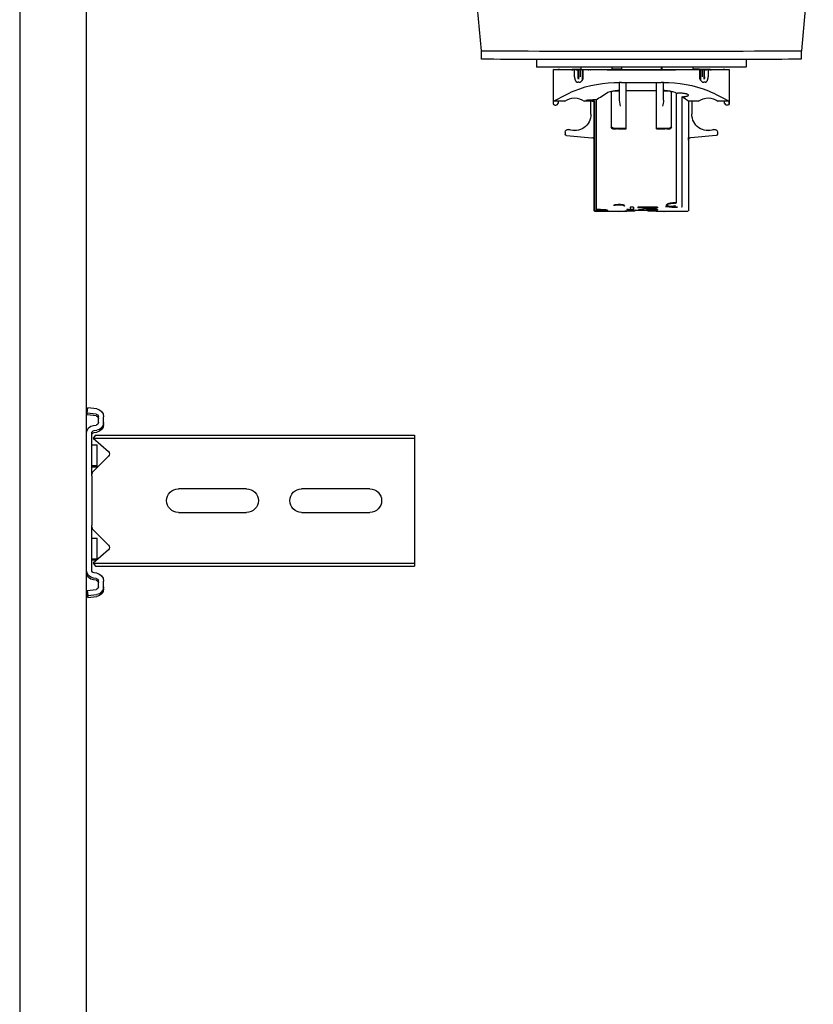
# Model space of a CAD drawing. Header units: centimetres. Extents: x 0 to 55409, y -2708 to 14680.
# Tile 189 of 215: x 52028 to 52058, y 5681 to 5719. Entities that reach past the tile are written whole.
import ezdxf

# ---------------------------------------------------------------- set-up
doc = ezdxf.new("R2010")
doc.units = ezdxf.units.CM
doc.header["$LTSCALE"] = 0.01
doc.layers.add('A-konstrukcja', color=7, linetype='Continuous')

# ---------------------------------------------------------------- blocks, each defined once
blk = doc.blocks.new('A$7E8814B27261F1')
at = {"color": 7, "linetype": 'Continuous'}
for p, q in [((366.58, 325.5), (636.73, 325.5)), ((636.73, 325.5), (711.34, 325.5)), ((711.34, 325.5), (4186.6, 325.5)), ((636.73, 300), (367, 300)), ((711.34, 300), (636.73, 300)), ((4186.6, 300), (711.34, 300)), ((725.73, 299.74), (723.75, 299.5)), ((724.16, 296.13), (723.75, 299.5)), ((726.45, 299.74), (725.73, 299.74)), ((726.15, 296.38), (725.73, 299.74)), ((726.86, 296.38), (726.45, 299.74)), ((730.45, 297.37), (730.32, 296.38)), ((732.43, 297.12), (732.31, 296.13)), ((733.15, 297.12), (733.02, 296.13)), ((785.65, 300), (733.42, 300)), ((749.67, 298), (733.42, 298)), ((734.17, 296.55), (735.3, 297.54)), ((734.17, 296.55), (734.17, 286.5)), ((735.3, 297.54), (740.4, 291.67)), ((735.3, 297.54), (735.3, 286.5)), ((737.86, 298), (737.86, 296)), ((742.16, 291.61), (747.76, 297.21)), ((745.86, 296), (745.86, 298)), ((746.32, 296), (746.32, 298)), ((749.67, 298), (751.98, 298)), ((751.98, 298), (766.27, 298)), ((766.27, 298), (768.58, 298)), ((785.65, 298), (768.58, 298)), ((770.49, 297.21), (776.09, 291.61)), ((773.36, 298), (773.36, 296)), ((777.85, 291.67), (782.95, 297.54)), ((781.36, 296), (781.36, 298)), ((781.82, 296.24), (781.82, 298)), ((782.95, 297.54), (784.08, 296.55)), ((782.95, 297.54), (782.95, 286.5)), ((784.08, 296.55), (784.08, 286.5)), ((786.37, 300), (785.65, 300)), ((786.76, 296.13), (786.64, 297.12)), ((788.75, 296.38), (788.63, 297.37)), ((789.47, 296.38), (789.34, 297.37)), ((793.34, 299.74), (792.93, 296.38)), ((794.06, 299.74), (793.34, 299.74)), ((793.34, 299.74), (795.32, 299.5)), ((794.06, 299.74), (796.04, 299.5)), ((795.32, 299.5), (794.91, 296.13)), ((796.04, 299.5), (795.32, 299.5)), ((796.04, 299.5), (795.63, 296.13)), ((729.33, 295.5), (727.14, 295.5)), ((729.33, 293.5), (727.14, 293.5)), ((730.05, 293.5), (729.33, 293.5)), ((745.86, 296), (737.86, 296)), ((746.32, 296), (745.86, 296)), ((781.36, 296), (773.36, 296)), ((781.61, 296), (781.36, 296)), ((791.93, 295.5), (789.74, 295.5)), ((791.93, 293.5), (789.74, 293.5)), ((792.65, 293.5), (791.93, 293.5)), ((734.17, 286.5), (734.17, 175)), ((735.3, 286.5), (735.3, 175)), ((782.95, 286.5), (782.95, 175)), ((784.08, 286.5), (784.08, 175)), ((754.62, 239), (754.62, 265)), ((763.62, 265), (763.62, 239)), ((754.62, 192), (754.62, 218)), ((763.62, 218), (763.62, 192)), ((734.17, 175), (735.3, 175)), ((735.3, 175), (740.4, 175)), ((740.4, 175), (742.16, 175)), ((742.16, 175), (747.76, 175)), ((747.76, 175), (749.67, 175)), ((749.67, 175), (768.58, 175)), ((768.58, 175), (770.49, 175)), ((770.49, 175), (776.09, 175)), ((776.09, 175), (777.85, 175)), ((777.85, 175), (782.95, 175)), ((782.95, 175), (784.08, 175)), ((587.81, 149.5), (535.81, 154.05)), ((590.91, 149.4), (587.82, 149.4)), ((591.05, 128.5), (593.91, 128.5)), ((594.89, 119.69), (594.89, 120.25)), ((594.89, 120.25), (594.92, 120.25)), ((607.91, 122), (594.91, 122)), ((594.92, 120.25), (594.92, 119.94)), ((606.89, 117.71), (606.89, 120.25)), ((606.89, 120.25), (606.91, 120.25)), ((606.91, 120.25), (606.91, 121.97)), ((607.92, 121.97), (606.91, 121.97)), ((606.91, 120.25), (607.82, 120.25)), ((607.82, 120.25), (607.82, 120.45)), ((607.82, 120.45), (607.92, 120.45)), ((608.42, 121.47), (608.42, 120.95)), ((594.89, 119.69), (594.93, 119.69)), ((617.95, 117.15), (617.95, 117.14)), ((617.96, 117.15), (617.95, 117.15)), ((618.72, 117.5), (618.7, 117.5)), ((618.72, 117.5), (619.5, 117.5)), ((619.99, 117.04), (620.84, 107.4)), ((594.81, 114.1), (594.81, 113.93)), ((594.81, 112.62), (594.81, 113.93)), ((594.81, 112.62), (594.81, 112.5)), ((594.88, 114.63), (594.88, 114.82)), ((594.88, 114.82), (594.88, 114.6)), ((594.88, 114.82), (594.89, 114.82)), ((594.92, 114.82), (594.89, 114.82)), ((594.89, 111.4), (594.89, 114.02)), ((594.92, 114.37), (594.92, 111.4)), ((594.99, 115.17), (594.93, 115.17)), ((594.93, 111.4), (594.93, 112.84)), ((594.94, 114.6), (594.94, 114.82)), ((594.94, 114.82), (594.94, 114.63)), ((594.94, 114.82), (595, 114.82)), ((594.94, 114.6), (595, 114.6)), ((595.02, 113.93), (595.02, 114.1)), ((595.02, 112.62), (595.02, 113.93)), ((597.72, 113.93), (595.02, 113.93)), ((595.02, 112.62), (595.02, 112.5)), ((597.72, 112.62), (595.02, 112.62)), ((594.44, 111.4), (594.01, 111.4)), ((594.96, 111.4), (594.44, 111.4)), ((594.81, 112.5), (594.81, 112.38)), ((594.81, 111.66), (594.81, 112.38)), ((594.81, 111.66), (594.85, 111.66)), ((594.89, 112.45), (594.89, 111.4)), ((594.99, 111.07), (594.99, 110.93)), ((594.99, 111.07), (599, 111.07)), ((594.99, 110.85), (594.99, 111.07)), ((594.99, 110.85), (598.64, 110.85)), ((595, 108.79), (595, 108.57)), ((595.02, 112.5), (595.02, 112.38)), ((595.02, 112.5), (598.59, 112.5)), ((595.02, 111.66), (595.02, 112.38)), ((597.72, 112.38), (595.02, 112.38)), ((597.72, 111.66), (595.02, 111.66)), ((595.03, 107.75), (595.03, 110.64)), ((597.73, 110.64), (595.03, 110.64)), ((606.89, 107.75), (606.89, 110.29)), ((595, 107.77), (595.03, 107.77)), ((606.46, 105.77), (648.24, 105.77)), ((606.87, 106.42), (648.68, 106.42)), ((606.89, 107.75), (606.91, 107.75)), ((606.91, 106.48), (606.91, 107.75)), ((611.92, 107.75), (606.91, 107.75)), ((620.73, 106.48), (606.91, 106.48)), ((648.72, 106.5), (621.83, 106.5)), ((648.26, 105.77), (648.24, 105.77)), ((648.68, 106.42), (648.68, 105.5)), ((648.91, 97.02), (648.91, 106.33)), ((595.03, 101.5), (595.03, 101.5)), ((595.03, 101.5), (595.04, 101.5)), ((594.44, 99.62), (594.03, 99.62)), ((595.03, 99.62), (594.44, 99.62)), ((594.79, 99.62), (594.79, 96)), ((594.8, 96), (594.8, 99.62)), ((594.81, 98.5), (594.81, 98.5)), ((594.81, 98.5), (595.01, 98.5)), ((594.81, 97.7), (594.81, 96)), ((594.82, 96), (594.82, 97.7)), ((595.01, 98.5), (595.01, 98.5)), ((595.01, 98.5), (595.03, 98.5)), ((595.01, 97.7), (595.01, 92.5)), ((595.02, 95.73), (595.02, 97.7)), ((595.03, 100.7), (595.03, 76.3)), ((595.04, 76.3), (595.04, 100.7)), ((603.03, 99.3), (603.03, 97)), ((603.73, 100), (615.96, 100)), ((615.96, 100), (616.65, 100)), ((616.65, 100), (616.84, 100)), ((617.35, 94.25), (617.35, 99.3)), ((617.54, 98.85), (617.54, 99.3)), ((595.01, 96), (594.03, 96)), ((594.78, 96), (594.78, 96.07)), ((594.78, 96), (594.78, 96.07)), ((595.02, 95.62), (595.02, 95.73)), ((595.03, 95.73), (595.02, 95.73)), ((595.02, 95.5), (595.02, 95.62)), ((595.02, 95.62), (595.03, 95.62)), ((595.02, 81.5), (595.02, 95.5)), ((595.03, 95.5), (595.02, 95.5)), ((595.04, 96.07), (595.04, 80.93)), ((595.05, 96.07), (595.05, 80.93)), ((599.82, 96.07), (599.82, 96.6)), ((599.82, 96.07), (599.82, 94.25)), ((608.88, 94.25), (599.82, 94.25)), ((599.82, 94.25), (599.82, 82.75)), ((599.94, 97), (606.53, 97)), ((602.88, 97), (602.88, 97.47)), ((602.88, 94.25), (602.88, 82.75)), ((606.53, 97), (608.88, 96.6)), ((616.29, 94.25), (608.88, 94.25)), ((617.35, 94.25), (616.29, 94.25)), ((617.51, 94.25), (617.35, 94.25)), ((617.51, 97.47), (617.51, 94.25)), ((648.19, 94), (648.35, 94)), ((595.01, 92.5), (595.01, 92.5)), ((595.01, 84.5), (595.01, 92.5)), ((647.36, 92.75), (648.33, 92.75)), ((647.36, 91.5), (647.36, 92.75)), ((647.36, 91.5), (648.47, 91.5)), ((648.17, 91.5), (648.17, 92.75)), ((648.47, 92.75), (648.33, 92.75)), ((648.47, 91.5), (648.47, 92.75)), ((648.58, 86), (648.58, 91)), ((647.36, 82.33), (647.36, 89.83)), ((647.36, 89.83), (647.51, 89.83)), ((647.51, 88.17), (647.36, 88.17)), ((647.51, 82.33), (647.51, 88.17)), ((648.27, 88.58), (648.27, 89.63)), ((648.35, 89.42), (648.27, 89.42)), ((648.42, 88.58), (648.27, 88.58)), ((648.45, 87.75), (648.35, 87.75)), ((648.38, 85.67), (648.38, 86.5)), ((648.47, 86.29), (648.38, 86.29)), ((648.47, 85.46), (648.47, 86.29)), ((595.01, 84.5), (595.01, 79.3)), ((595.01, 84.5), (595.01, 84.5)), ((608.88, 82.75), (599.82, 82.75)), ((599.82, 82.75), (599.82, 80.93)), ((616.29, 82.75), (608.88, 82.75)), ((617.35, 82.75), (616.29, 82.75)), ((617.51, 82.75), (617.35, 82.75)), ((617.35, 77.7), (617.35, 82.75)), ((617.51, 82.75), (617.51, 79.53)), ((648.14, 84), (647.97, 84)), ((648.23, 83.58), (648.01, 83.58)), ((648.42, 83.38), (648.12, 83.38)), ((648.35, 82.54), (648.14, 82.54)), ((648.23, 83.58), (648.27, 83.58)), ((648.45, 84.21), (648.34, 84.21)), ((648.47, 85.46), (648.38, 85.46)), ((648.5, 86.2), (648.39, 86.2)), ((594.03, 81), (595.01, 81)), ((594.49, 80.6), (594.03, 80.6)), ((595.01, 80.6), (594.49, 80.6)), ((595.02, 81.5), (595.02, 81.38)), ((595.03, 81.5), (595.02, 81.5)), ((595.02, 81.38), (595.02, 81.27)), ((595.02, 81.38), (595.03, 81.38)), ((595.02, 79.3), (595.02, 81.27)), ((595.03, 81.27), (595.02, 81.27)), ((599.82, 80.4), (599.82, 80.93)), ((606.53, 80), (599.94, 80)), ((602.88, 79.53), (602.88, 80)), ((603.03, 80), (603.03, 77.7)), ((647.36, 82.33), (647.51, 82.33)), ((648.23, 82.33), (648.27, 82.33)), ((648.91, 70.69), (648.91, 79.94)), ((595.01, 78.5), (595.01, 78.5)), ((595.01, 78.5), (595.03, 78.5)), ((595.03, 75.5), (595.03, 75.5)), ((595.03, 75.5), (595.04, 75.5)), ((615.96, 77), (603.73, 77)), ((603.87, 75.17), (645.62, 75.17)), ((616.65, 77), (615.96, 77)), ((617.54, 77.7), (617.54, 78.19)), ((605.27, 73.03), (647.07, 73.03)), ((594.49, 68.8), (594.02, 68.8)), ((594.49, 68.8), (594.99, 68.8)), ((594.8, 66.36), (594.8, 68.8)), ((594.83, 68.43), (594.83, 68.21)), ((594.89, 68.65), (594.89, 64.55)), ((594.89, 62.98), (594.89, 68.65)), ((594.92, 68.51), (594.92, 62.63)), ((594.93, 64.16), (594.93, 68.51)), ((595, 68.21), (595, 69.4)), ((595.03, 69.4), (595, 69.4)), ((595.03, 66.36), (595.03, 69.25)), ((606.89, 66.71), (606.89, 69.25)), ((606.89, 69.25), (606.91, 69.25)), ((606.91, 69.25), (606.91, 70.52)), ((606.91, 70.52), (620.73, 70.52)), ((606.91, 69.25), (611.92, 69.25)), ((619.99, 59.96), (620.84, 69.6)), ((621.83, 70.5), (648.72, 70.5)), ((594.84, 66.36), (594.8, 66.36)), ((594.81, 64.62), (594.81, 65.34)), ((594.85, 65.34), (594.81, 65.34)), ((594.81, 64.5), (594.81, 64.62)), ((594.81, 64.38), (594.81, 64.5)), ((594.81, 63.07), (594.81, 64.38)), ((594.84, 66.15), (594.84, 65.93)), ((594.84, 65.93), (594.84, 66.07)), ((594.84, 65.93), (594.84, 65.93)), ((594.99, 66.15), (594.99, 65.93)), ((597.94, 66.15), (594.99, 66.15)), ((594.99, 65.93), (594.99, 66.07)), ((594.99, 65.93), (599, 65.93)), ((595.02, 64.62), (595.02, 65.34)), ((595.02, 65.34), (597.72, 65.34)), ((595.02, 64.5), (595.02, 64.62)), ((597.72, 64.62), (595.02, 64.62)), ((595.02, 64.38), (595.02, 64.5)), ((595.02, 64.5), (598.59, 64.5)), ((595.02, 63.07), (595.02, 64.38)), ((597.72, 64.38), (595.02, 64.38)), ((595.03, 66.36), (597.73, 66.36)), ((594.81, 63.07), (594.81, 62.9)), ((594.88, 62.4), (594.88, 62.18)), ((594.88, 62.18), (594.88, 62.37)), ((594.88, 62.18), (594.89, 62.18)), ((594.89, 62.18), (594.92, 62.18)), ((594.93, 61.83), (594.99, 61.83)), ((594.94, 62.18), (594.94, 62.4)), ((595, 62.4), (594.94, 62.4)), ((594.94, 62.37), (594.94, 62.18)), ((594.94, 62.18), (595, 62.18)), ((595.02, 62.9), (595.02, 63.07)), ((595.02, 63.07), (597.72, 63.07)), ((594.89, 56.75), (594.89, 57.31)), ((594.89, 57.31), (594.93, 57.31)), ((594.92, 56.75), (594.89, 56.75)), ((594.92, 57.06), (594.92, 56.75)), ((606.89, 56.75), (606.89, 59.29)), ((606.89, 56.75), (606.91, 56.75)), ((606.91, 55.03), (606.91, 56.75)), ((607.82, 56.75), (606.91, 56.75)), ((607.82, 56.75), (607.82, 56.55)), ((607.82, 56.55), (607.92, 56.55)), ((617.95, 59.85), (617.95, 59.86)), ((617.95, 59.85), (617.96, 59.85)), ((618.7, 59.5), (618.72, 59.5)), ((618.72, 59.5), (619.5, 59.5)), ((594.91, 55), (607.91, 55)), ((607.92, 55.03), (606.91, 55.03)), ((608.42, 55.53), (608.42, 56.05)), ((591.05, 48.5), (593.91, 48.5)), ((535.81, 22.95), (587.81, 27.5)), ((587.82, 27.6), (590.91, 27.6))]:
    blk.add_line(p, q, dxfattribs=at)
for centre, radius, start, end in [((749.67, 295.3), 2.7, 90, 135), ((768.58, 295.3), 2.7, 45, 90), ((741.31, 292.46), 1.2, 221, 315), ((776.94, 292.46), 1.2, 225, 319), ((759.12, 265), 4.5, 0, 180), ((759.12, 239), 4.5, 180, 0), ((759.12, 218), 4.5, 0, 180), ((759.12, 192), 4.5, 180, 0), ((896.08, -28.04), 325.77, 152.5814, 154.1313), ((607.92, 121.47), 0.5, 359.9911, 89.9907), ((607.92, 120.95), 0.5, 270, 0), ((612.16, 114), 6.44, 144.8218, 215.1782), ((618.7, 116.5), 1, 150.0001, 200.1712), ((618.71, 116.5), 1, 139.4778, 200.1712), ((618.72, 116.5), 1, 139.4778, 200.1712), ((618.72, 116.5), 1, 150.0001, 200.1712), ((618.7, 116.5), 1, 89.9619, 149.9543), ((618.72, 116.5), 0.998, 90.0341, 150.0503), ((619.5, 117), 0.5, 69.5369, 90), ((619.5, 117), 0.5, 5, 90), ((645.01, 97.55), 45.2, 158.5222, 181.0926), ((611.9, 114), 6.25, 270, 20.1712), ((611.9, 114), 6.25, 270, 20.1712), ((611.91, 114), 6.25, 270, 20.1712), ((611.92, 114), 6.25, 270, 20.1712), ((1514.33, -492.98), 1087.54, 146.59455, 146.87887), ((605.77, 107.1), 1.3, 328.4612, 331.3703), ((620.56, 200.83), 94.35, 270.101, 270.7745), ((621.83, 107.49), 1, 184.9941, 269.9954), ((746.22, 35.66), 120.52, 144.0021, 144.0423), ((648.68, 106.22), 0.203, 3.2931, 90.1351), ((611.7, 97.97), 8.83, 158.1327, 183.2733), ((603.73, 99.3), 0.7, 90, 180), ((616.65, 99.3), 0.7, 0, 90), ((616.84, 99.3), 0.7, 0, 90), ((596.89, 98.54), 20.65, 357.0293, 0.8983), ((601.11, 96.6), 1.29, 176.0815, 180.0165), ((542.76, 81.58), 106.15, 6.0394, 6.7183), ((542.88, 83.02), 106.03, 5.2638, 5.9425), ((826.85, 87.85), 178.24, 177.0425, 178.9995), ((820.36, 88.16), 171.68, 176.9869, 179.0517), ((648.39, 90.98), 0.185, 269.349, 4.729), ((648.5, 91), 0.2, 292.3069, 359.0633), ((468.7, 67.41), 179.91, 6.624, 6.7547), ((469.35, 67.41), 179.56, 5.3003, 7.1727), ((464.19, 65.43), 184.73, 5.4454, 7.0705), ((638.23, 85.81), 10.74, 19.6422, 20.8266), ((583.99, 79.42), 64.93, 7.7463, 8.1175), ((327.55, 68.77), 321.37, 3.3481, 3.4597), ((505.14, 76.64), 143.77, 4.765, 5.0983), ((78.13, 64.81), 570.78, 2.3029, 2.3866), ((504.56, 95.32), 144.06, 355.07, 355.2445), ((583.68, 72.49), 65.24, 8.8593, 9.2298), ((611.34, 76.35), 37.59, 11.0927, 11.7406), ((637.89, 78.28), 11.1, 21.4128, 22.5724), ((583.99, 92.75), 64.93, 351.8825, 352.2537), ((638.23, 86.15), 10.74, 339.1733, 340.3577), ((327.55, 103.39), 321.37, 356.5403, 356.6519), ((505.14, 95.32), 143.77, 354.9017, 355.235), ((648.39, 86.02), 0.185, 355.2067, 90.7153), ((78.13, 107.14), 570.78, 357.6134, 357.6971), ((648.5, 86), 0.2, 0.9359, 67.6933), ((826.85, 89.15), 178.23, 181.0004, 182.9575), ((820.53, 88.85), 171.85, 180.9493, 183.012), ((601.11, 80.4), 1.29, 179.9835, 183.9185), ((646.48, 79.71), 46.66, 179.2656, 201.1195), ((611.7, 79.03), 8.83, 176.7267, 201.8673), ((605.85, 91.05), 11.07, 273.5174, 285.8478), ((596.89, 78.46), 20.65, 359.2011, 2.9704), ((603.73, 77.7), 0.7, 180, 270), ((1104.63, 402.35), 598.18, 213.09426, 213.15873), ((624, 74.7), 20.14, 178.6529, 180.0014), ((616.65, 77.7), 0.7, 270, 0), ((616.84, 77.7), 0.7, 270, 0), ((645.62, 75.81), 0.637, 269.9665, 274.6966), ((525.3, 19.16), 96.42, 32.1856, 33.9693), ((647.07, 73.25), 0.22, 270.0046, 275.5235), ((611.9, 63), 6.25, 339.8288, 90), ((611.9, 63), 6.25, 339.8288, 90), ((611.91, 63), 6.25, 339.8288, 90), ((611.92, 63), 6.25, 339.8288, 90), ((620.57, -22.75), 93.27, 89.2217, 89.9029), ((621.83, 69.51), 1, 90.004, 175.0047), ((612.16, 63), 6.44, 144.8218, 215.1782), ((932.93, 223.53), 366.99, 205.9558, 207.3316), ((618.7, 60.5), 1, 159.8288, 209.9999), ((618.71, 60.5), 1, 159.8288, 220.5222), ((618.72, 60.5), 1, 159.8288, 209.9999), ((618.72, 60.5), 1, 159.8288, 220.5222), ((607.92, 56.05), 0.5, 0, 90), ((618.7, 60.5), 1, 210.05, 270.0338), ((618.72, 60.5), 0.999, 209.9539, 269.9617), ((619.5, 60), 0.5, 270, 355), ((619.5, 60), 0.5, 270, 290.4631), ((607.92, 55.53), 0.5, 270.0093, 0.0089)]:
    blk.add_arc(centre, radius, start, end, dxfattribs=at)
for centre, major_axis, ratio, start_param, end_param in [((727.14, 296.5), (0, -1), 0.999962, 4.834562, 6.283185), ((727.86, 296.5), (0, -1), 0.999962, 4.834562, 6.283185), ((729.33, 296.5), (0, 1), 0.999962, 3.141593, 4.590216), ((733.42, 297), (0, 3), 0.999962, 0, 1.448623), ((733.42, 297), (0, 1), 0.999962, 0, 1.448623), ((734.14, 297), (0, 1), 0.999962, 0, 1.448623), ((785.65, 297), (0, -3), 0.999962, 1.692969, 3.141593), ((785.65, 297), (0, -1), 0.999962, 1.692969, 3.141593), ((786.37, 297), (0, -3), 0.999962, 1.692969, 3.141593), ((789.74, 296.5), (0, -1), 0.999962, 4.834562, 6.283185), ((790.46, 296.5), (0, -1), 0.999962, 4.834562, 6.283185), ((791.93, 296.5), (0, 1), 0.999962, 3.141593, 4.590216), ((727.14, 296.5), (0, -3), 0.999962, 4.834562, 6.283185), ((729.33, 296.5), (0, 3), 0.999962, 3.141593, 4.590216), ((730.05, 296.5), (0, 3), 0.999962, 3.141593, 4.590216), ((789.74, 296.5), (0, -3), 0.999962, 4.834562, 6.283185), ((791.93, 296.5), (0, 3), 0.999962, 3.141593, 4.590216), ((792.65, 296.5), (0, 3), 0.999962, 3.141593, 4.590216), ((587.81, 88.5), (0, -61), 0.002935, 1.570796, 3.141336), ((590.91, 88.5), (0, -60.9), 0.002935, 1.570796, 3.141593), ((593.91, 88.5), (0, 40), 0.002935, 3.141593, 6.283185), ((594.91, 42), (0, -80), 0.002935, 2.693405, 3.589781), ((607.91, 42), (0, -80), 0.002935, 3.11659, 3.141593), ((594.91, 42), (0, 78), 0.002935, 0.089864, 0.448188), ((594.91, 42), (0, 78), 0.002935, 5.834997, 6.244714), ((594.91, 42), (0, 73.3), 0.002935, 0.138053, 0.34709), ((594.91, 42), (0, 71.5), 0.002935, 0.124263, 0.242963), ((594.91, 42), (0, 73.3), 0.002935, 0.114734, 0.134903), ((594.89, 114.02), (0, -0.8), 0.002935, 1.570796, 3.256327), ((594.89, 112.45), (0, -0.5), 0.002935, 1.570796, 3.265856), ((594.93, 114.37), (0, -0.8), 0.002935, 3.082247, 4.712389), ((594.91, 42), (0, 73.3), 0.002935, 6.148283, 6.22384), ((594.93, 112.84), (0, -0.5), 0.002935, 3.073935, 4.712389), ((594.91, 42), (0, 71.5), 0.002935, 5.882509, 6.215528), ((594.91, 42), (0, 73.3), 0.002935, 5.936095, 6.145132), ((597.72, 111.46), (2, -0.01), 0.577345, 1.124172, 1.575199), ((599.69, 96.07), (0, 20), 0.002935, 5.658305, 5.700821), ((594.84, 96.07), (0, 18), 0.002935, 0.448188, 0.523599), ((594.91, 42), (0, 73.3), 0.002935, 5.883677, 5.933101), ((595, 108.79), (0, 0.8), 0.002935, 4.712389, 5.883677), ((594.99, 96.07), (0, 18), 0.002935, 5.759587, 5.834997), ((594.99, 96.07), (0, -20), 0.002935, 1.570796, 2.386989), ((597.72, 113.54), (2, 0.01), 0.577345, 4.707987, 5.159013), ((595, 108.57), (0, 0.8), 0.002935, 2.740916, 4.712389), ((594.99, 96.07), (0, -18), 0.002935, 1.570796, 2.276568), ((595.03, 100.7), (0, 0.8), 0.002935, 0, 1.570796), ((595.03, 100.7), (0, 0.8), 0.002935, 4.712389, 6.283185), ((594.84, 96.07), (0, -18), 0.002935, 4.514006, 4.712389), ((594.84, 96.07), (0, 20), 0.002935, 1.392477, 1.570796), ((594.81, 97.7), (0, -0.8), 0.002935, 1.570796, 3.141591), ((594.81, 97.7), (0, -0.8), 0.002935, 3.141591, 4.712389), ((595.01, 97.7), (0, 0.8), 0.002935, 4.712389, 6.283185), ((595.01, 97.7), (0, 0.8), 0.002935, 0.000002, 1.570796), ((646.69, 94.8), (0, -0.2), 0.986498, 1.570796, 2.767434), ((648.5, 91), (-0.2, 0.003), 0.292087, 3.141166, 3.197515), ((587.81, 88.5), (0, 61), 0.002935, 3.141849, 4.712389), ((590.91, 88.5), (0, 60.9), 0.002935, 3.141593, 4.712389), ((648.5, 86), (-0.2, -0.003), 0.292102, 3.085671, 3.141589), ((595.01, 79.3), (0, 0.8), 0.002935, 1.570796, 3.141594), ((595.01, 79.3), (0, 0.8), 0.002935, 3.141591, 4.712389), ((594.99, 80.93), (0, -20), 0.002935, 0.754604, 1.570796), ((594.99, 80.93), (0, 18), 0.002935, 4.006617, 4.712389), ((595.03, 76.3), (0, 0.8), 0.002935, 1.570796, 3.141594), ((595.03, 76.3), (0, 0.8), 0.002935, 3.141593, 4.712389), ((594.84, 80.93), (0, -20), 0.002935, 5.363787, 5.528582), ((594.91, 135), (0, -71.5), 0.002935, 5.882509, 6.158922), ((594.83, 68.43), (0, -0.8), 0.002935, 4.226433, 4.712389), ((594.83, 68.21), (0, -0.8), 0.002935, 4.712389, 5.883677), ((594.9, 68.65), (0, -2.8), 0.002935, 4.657195, 4.712389), ((594.9, 68.65), (0, -2), 0.002935, 4.635079, 4.712389), ((594.92, 68.51), (0, -2), 0.002935, 1.570796, 1.715896), ((594.92, 68.51), (0, -2.8), 0.002935, 1.570796, 1.67426), ((594.91, 135), (0, -71.5), 0.002935, 0.067657, 0.338146), ((594.98, 68.49), (0, 1), 0.002935, 3.479739, 5.025142), ((594.99, 74.7), (0, 5.9), 0.002935, 3.141593, 3.597946), ((595, 68.21), (0, -0.8), 0.002935, 0.399508, 1.570796), ((621.83, 172.5), (0, 102), 0.002935, 3.131725, 3.156371), ((594.84, 80.93), (0, -18), 0.002935, 5.759587, 5.834997), ((594.91, 135), (0, -78), 0.002935, 5.834997, 6.193321), ((594.91, 135), (0, -73.3), 0.002935, 5.883677, 5.933101), ((594.91, 135), (0, -73.3), 0.002935, 5.936095, 6.145132), ((594.89, 64.55), (0, 0.5), 0.002935, 3.017329, 4.712389), ((594.91, 135), (0, -78), 0.002935, 0.038471, 0.448188), ((594.93, 64.16), (0, 0.5), 0.002935, 1.570796, 3.20925), ((594.91, 135), (0, -73.3), 0.002935, 0.138053, 0.34709), ((594.91, 135), (0, -73.3), 0.002935, 0.350084, 0.399508), ((594.99, 80.93), (0, -18), 0.002935, 0.448188, 0.523599), ((597.72, 63.46), (2, -0.01), 0.577345, 1.124172, 1.575199), ((597.72, 65.54), (2, 0.01), 0.577345, 4.707987, 5.159013), ((599.69, 80.93), (0, -20), 0.002935, 0.582364, 0.62488), ((594.91, 135), (0, 80), 0.002935, 2.693405, 3.589781), ((594.91, 135), (0, -73.3), 0.002935, 6.148283, 6.168451), ((594.89, 62.98), (0, 0.8), 0.002935, 3.026858, 4.712389), ((594.93, 62.63), (0, 0.8), 0.002935, 1.570796, 3.200938), ((594.91, 135), (0, -73.3), 0.002935, 0.059345, 0.134903), ((607.91, 135), (0, 80), 0.002935, 3.141593, 3.166595)]:
    blk.add_ellipse(centre, major_axis=major_axis, ratio=ratio, start_param=start_param, end_param=end_param, dxfattribs=at)
for points, knots in [([(597.72, 113.93), (597.81, 113.93), (597.99, 113.93), (598.26, 113.9), (598.51, 113.85), (598.75, 113.79), (598.97, 113.71), (599.16, 113.62), (599.33, 113.51), (599.47, 113.38), (599.58, 113.25), (599.66, 113.1), (599.71, 112.94), (599.72, 112.83), (599.72, 112.78)], [0, 0, 0, 0, 0.080299, 0.160892, 0.241432, 0.321708, 0.402073, 0.483384, 0.5664, 0.650567, 0.73553, 0.821698, 0.909645, 1, 1, 1, 1]), ([(599.72, 112.29), (599.72, 112.26), (599.72, 112.19), (599.71, 112.08), (599.68, 111.97), (599.64, 111.87), (599.57, 111.7), (599.45, 111.49), (599.23, 111.24), (598.94, 111.01), (598.65, 110.84), (598.39, 110.74), (598.17, 110.69), (597.96, 110.65), (597.81, 110.65), (597.73, 110.64)], [0, 0, 0, 0, 0.050023, 0.09988, 0.14974, 0.199772, 0.250143, 0.37683, 0.500075, 0.624995, 0.749862, 0.813296, 0.874922, 0.937809, 1, 1, 1, 1]), ([(606.46, 105.77), (606.46, 105.84), (606.46, 105.96), (606.46, 106.14), (606.46, 106.32), (606.47, 106.57), (606.47, 106.86), (606.49, 107.32), (606.51, 107.86), (606.54, 108.43), (606.58, 108.91), (606.63, 109.28), (606.67, 109.53), (606.71, 109.66), (606.74, 109.65), (606.78, 109.51), (606.81, 109.25), (606.83, 108.86), (606.85, 108.37), (606.86, 107.89), (606.86, 107.46), (606.87, 107.13), (606.87, 106.78), (606.87, 106.54), (606.87, 106.42)], [0, 0, 0, 0, 0.015651, 0.031274, 0.046901, 0.062563, 0.09382, 0.125107, 0.18759, 0.250074, 0.312557, 0.375041, 0.437525, 0.500008, 0.562492, 0.624975, 0.687459, 0.749942, 0.812425, 0.874909, 0.906174, 0.937453, 0.968721, 1, 1, 1, 1]), ([(648.52, 101.35), (648.51, 101.35), (648.49, 101.37), (648.46, 101.48), (648.42, 101.69), (648.39, 101.98), (648.35, 102.34), (648.32, 102.77), (648.29, 103.22), (648.27, 103.67), (648.26, 104.1), (648.25, 104.5), (648.24, 104.87), (648.24, 105.2), (648.24, 105.4), (648.24, 105.5)], [0.49972, 0.49972, 0.49972, 0.49972, 0.5382142, 0.5852752, 0.6322933, 0.6793824, 0.7266415, 0.7730486, 0.8166173, 0.8562278, 0.8919375, 0.9239515, 0.9524829, 0.9777522, 1, 1, 1, 1]), ([(648.26, 105.77), (648.27, 105.77), (648.29, 105.77), (648.32, 105.76), (648.35, 105.75), (648.38, 105.72), (648.41, 105.68), (648.43, 105.63), (648.44, 105.58), (648.44, 105.56), (648.44, 105.55)], [0, 0, 0, 0, 0.077819, 0.160912, 0.250672, 0.364355, 0.500619, 0.750049, 0.895526, 1, 1, 1, 1]), ([(648.88, 105.5), (648.88, 105.4), (648.88, 105.2), (648.88, 104.88), (648.88, 104.52), (648.88, 104.13), (648.87, 103.7), (648.87, 103.25), (648.86, 102.79), (648.85, 102.35), (648.83, 101.94), (648.81, 101.61), (648.79, 101.36), (648.76, 101.2), (648.73, 101.14), (648.7, 101.17), (648.66, 101.29), (648.62, 101.51), (648.59, 101.81), (648.55, 102.19), (648.52, 102.64), (648.49, 103.11), (648.47, 103.58), (648.46, 104.03), (648.45, 104.45), (648.44, 104.84), (648.44, 105.18), (648.44, 105.4), (648.44, 105.5)], [0, 0, 0, 0, 0.021142, 0.044766, 0.071225, 0.100844, 0.13394, 0.170836, 0.211756, 0.256205, 0.30257, 0.349502, 0.396623, 0.443801, 0.49106, 0.538246, 0.585336, 0.632379, 0.679485, 0.726752, 0.773158, 0.816715, 0.85631, 0.892002, 0.923998, 0.952512, 0.977766, 1, 1, 1, 1]), ([(648.68, 105.5), (648.68, 105.41), (648.68, 105.21), (648.68, 104.9), (648.68, 104.56), (648.68, 104.19), (648.67, 103.78), (648.67, 103.36), (648.66, 102.92), (648.65, 102.49), (648.63, 102.11), (648.62, 101.88), (648.61, 101.77), (648.61, 101.75)], [0, 0, 0, 0, 0.0211535, 0.0447913, 0.0712654, 0.1008996, 0.134011, 0.1709219, 0.2118535, 0.2563086, 0.3026678, 0.349585, 0.3586014, 0.3586014, 0.3586014, 0.3586014]), ([(616.47, 100), (616.49, 100), (616.53, 100), (616.58, 99.98), (616.64, 99.96), (616.7, 99.92), (616.75, 99.87), (616.8, 99.82), (616.84, 99.75), (616.88, 99.67), (616.91, 99.59), (616.94, 99.5), (616.95, 99.4), (616.96, 99.33), (616.96, 99.3)], [0, 0, 0, 0, 0.075055, 0.151653, 0.229775, 0.309404, 0.390525, 0.473128, 0.557207, 0.642763, 0.729804, 0.818344, 0.908402, 1, 1, 1, 1]), ([(646.69, 95), (646.69, 95), (646.69, 95), (646.68, 95), (646.66, 95.01), (646.65, 95.01), (646.64, 95.03), (646.62, 95.05), (646.6, 95.07), (646.58, 95.11), (646.56, 95.16), (646.54, 95.22), (646.51, 95.3), (646.48, 95.41), (646.46, 95.54), (646.43, 95.71), (646.4, 95.93), (646.37, 96.19), (646.35, 96.51), (646.34, 96.86), (646.35, 97.22), (646.36, 97.57), (646.38, 97.88), (646.41, 98.14), (646.44, 98.35), (646.47, 98.51), (646.5, 98.64), (646.52, 98.74), (646.55, 98.81), (646.57, 98.87), (646.59, 98.91), (646.61, 98.95), (646.63, 98.97), (646.65, 98.98), (646.66, 98.99), (646.68, 99), (646.69, 99), (646.69, 99), (646.69, 99)], [0, 0, 0, 0, 0.004014, 0.0146, 0.026332, 0.039339, 0.05376, 0.069735, 0.087389, 0.106844, 0.128308, 0.152062, 0.178429, 0.207808, 0.240662, 0.277575, 0.319359, 0.366962, 0.421284, 0.478154, 0.534789, 0.591761, 0.645979, 0.693416, 0.735076, 0.771891, 0.804671, 0.833985, 0.860292, 0.883993, 0.905422, 0.924871, 0.942502, 0.958431, 0.972799, 0.98575, 0.997415, 1, 1, 1, 1]), ([(646.75, 94.97), (646.74, 94.98), (646.73, 95.01), (646.7, 95.09), (646.68, 95.19), (646.65, 95.31), (646.62, 95.48), (646.58, 95.68), (646.55, 95.94), (646.53, 96.26), (646.51, 96.62), (646.51, 97.01), (646.51, 97.4), (646.53, 97.77), (646.56, 98.09), (646.59, 98.35), (646.62, 98.55), (646.65, 98.71), (646.68, 98.84), (646.71, 98.94), (646.73, 99), (646.75, 99.03), (646.75, 99.03)], [0.1249656, 0.1249656, 0.1249656, 0.1249656, 0.1399089, 0.1646577, 0.1921504, 0.2228021, 0.257108, 0.2957375, 0.33955, 0.3897174, 0.4449878, 0.5013467, 0.5576444, 0.6133598, 0.6647061, 0.7094138, 0.7488092, 0.7837565, 0.8149648, 0.8429386, 0.8681016, 0.875035, 0.875035, 0.875035, 0.875035]), ([(599.82, 96.69), (599.83, 96.7), (599.83, 96.73), (599.83, 96.77), (599.84, 96.84), (599.87, 96.92), (599.9, 96.97), (599.92, 97), (599.94, 97), (599.94, 97)], [0, 0, 0, 0, 0.083641, 0.166813, 0.250583, 0.500059, 0.749559, 0.874722, 1, 1, 1, 1]), ([(599.94, 80), (599.94, 80), (599.93, 80), (599.92, 80.01), (599.89, 80.03), (599.87, 80.08), (599.84, 80.17), (599.83, 80.25), (599.83, 80.29), (599.82, 80.31)], [0, 0, 0, 0, 0.083694, 0.166875, 0.250603, 0.500102, 0.749579, 0.87471, 1, 1, 1, 1]), ([(645.62, 75.17), (645.62, 75.26), (645.63, 75.45), (645.64, 75.73), (645.66, 76.05), (645.69, 76.39), (645.73, 76.75), (645.78, 77.14), (645.85, 77.53), (645.93, 77.91), (646.02, 78.24), (646.13, 78.52), (646.24, 78.72), (646.35, 78.83), (646.47, 78.86), (646.57, 78.8), (646.68, 78.66), (646.77, 78.44), (646.86, 78.14), (646.93, 77.78), (647, 77.38), (647.04, 76.97), (647.08, 76.57), (647.11, 76.2), (647.12, 75.84), (647.14, 75.52), (647.14, 75.23), (647.15, 74.95), (647.15, 74.78), (647.15, 74.7)], [0, 0, 0, 0, 0.020926, 0.043994, 0.069664, 0.098391, 0.130627, 0.16683, 0.207124, 0.250961, 0.297498, 0.345635, 0.394126, 0.442303, 0.490287, 0.538246, 0.586235, 0.634163, 0.681542, 0.727683, 0.771519, 0.81183, 0.848083, 0.880547, 0.909626, 0.935711, 0.959197, 0.980483, 1, 1, 1, 1]), ([(645.82, 75.44), (645.83, 75.54), (645.84, 75.74), (645.85, 76.07), (645.88, 76.43), (645.92, 76.81), (645.97, 77.21), (646.04, 77.63), (646.12, 78.03), (646.21, 78.39), (646.32, 78.68), (646.43, 78.9), (646.54, 79.03), (646.66, 79.06), (646.76, 79.01), (646.87, 78.86), (646.97, 78.63), (647.05, 78.32), (647.13, 77.94), (647.19, 77.53), (647.24, 77.1), (647.28, 76.68), (647.3, 76.28), (647.32, 75.91), (647.33, 75.57), (647.34, 75.25), (647.34, 74.97), (647.34, 74.79), (647.34, 74.7)], [0, 0, 0, 0, 0.023312, 0.049243, 0.078262, 0.110837, 0.147433, 0.188267, 0.232812, 0.280219, 0.329392, 0.379022, 0.428342, 0.477454, 0.526537, 0.575651, 0.624725, 0.673266, 0.720578, 0.765576, 0.806985, 0.844224, 0.877555, 0.907393, 0.934144, 0.958214, 0.980018, 1, 1, 1, 1]), ([(646.75, 75.46), (646.78, 75.54), (646.84, 75.72), (646.93, 76.08), (647, 76.51), (647.06, 77.01), (647.11, 77.55), (647.14, 78.14), (647.16, 78.72), (647.16, 79.12), (647.16, 79.3)], [0.6249474, 0.6249474, 0.6249474, 0.6249474, 0.6725645, 0.7205666, 0.7683345, 0.8159059, 0.8633378, 0.9106711, 0.9580431, 1, 1, 1, 1]), ([(616.96, 77.7), (616.96, 77.67), (616.95, 77.61), (616.94, 77.53), (616.93, 77.45), (616.9, 77.37), (616.87, 77.3), (616.84, 77.24), (616.8, 77.18), (616.76, 77.13), (616.71, 77.09), (616.66, 77.06), (616.62, 77.03), (616.57, 77.01), (616.52, 77), (616.49, 77), (616.47, 77)], [0, 0, 0, 0, 0.0786, 0.156066, 0.232414, 0.307656, 0.381804, 0.454864, 0.52684, 0.597733, 0.66754, 0.736255, 0.803869, 0.870372, 0.935753, 1, 1, 1, 1]), ([(645.82, 75.44), (645.82, 75.42), (645.83, 75.4), (645.82, 75.34), (645.81, 75.29), (645.78, 75.24), (645.75, 75.21), (645.72, 75.18), (645.69, 75.18), (645.67, 75.18)], [0, 0, 0, 0, 0.107741, 0.250013, 0.499553, 0.635823, 0.749635, 0.88205, 1, 1, 1, 1]), ([(605.27, 73.03), (605.26, 72.98), (605.26, 72.87), (605.24, 72.71), (605.23, 72.56), (605.21, 72.36), (605.19, 72.12), (605.14, 71.76), (605.07, 71.37), (604.97, 70.99), (604.86, 70.72), (604.75, 70.57), (604.62, 70.53), (604.5, 70.62), (604.37, 70.82), (604.25, 71.13), (604.14, 71.55), (604.05, 72.06), (603.97, 72.64), (603.92, 73.19), (603.89, 73.64), (603.87, 73.99), (603.86, 74.34), (603.86, 74.58), (603.86, 74.7)], [0, 0, 0, 0, 0.015643, 0.031263, 0.046892, 0.062556, 0.093805, 0.125095, 0.187581, 0.250067, 0.312552, 0.375038, 0.437525, 0.500013, 0.562499, 0.624985, 0.687472, 0.749957, 0.812439, 0.87492, 0.906191, 0.937458, 0.968726, 1, 1, 1, 1]), ([(647.09, 73.04), (647.1, 73.04), (647.12, 73.04), (647.15, 73.05), (647.18, 73.06), (647.21, 73.07), (647.25, 73.1), (647.28, 73.13), (647.3, 73.16), (647.3, 73.17), (647.3, 73.18)], [0, 0, 0, 0, 0.076521, 0.15976, 0.250661, 0.364876, 0.500615, 0.7501, 0.897742, 1, 1, 1, 1]), ([(599.72, 64.22), (599.72, 64.17), (599.71, 64.06), (599.66, 63.9), (599.58, 63.75), (599.47, 63.62), (599.33, 63.49), (599.16, 63.38), (598.96, 63.29), (598.75, 63.21), (598.51, 63.15), (598.26, 63.1), (597.99, 63.07), (597.81, 63.07), (597.72, 63.07)], [0, 0, 0, 0, 0.09061, 0.178876, 0.265335, 0.350468, 0.434632, 0.517551, 0.598817, 0.679133, 0.759269, 0.839574, 0.919907, 1, 1, 1, 1]), ([(597.73, 66.36), (597.77, 66.35), (597.84, 66.35), (597.95, 66.34), (598.07, 66.33), (598.21, 66.3), (598.39, 66.26), (598.65, 66.16), (598.94, 65.99), (599.23, 65.76), (599.45, 65.51), (599.59, 65.27), (599.67, 65.06), (599.72, 64.88), (599.72, 64.76), (599.72, 64.71)], [0, 0, 0, 0, 0.031116, 0.062229, 0.093519, 0.125165, 0.186776, 0.250223, 0.375087, 0.500003, 0.62323, 0.749928, 0.833651, 0.916748, 1, 1, 1, 1])]:
    blk.add_open_spline(points, degree=3, knots=knots, dxfattribs=at)
for points in [[(646.82, 95.15), (646.81, 95.1), (646.8, 95.06), (646.79, 95.03)], [(648.36, 87.54), (648.37, 87.19), (648.38, 86.85), (648.38, 86.5)], [(648.45, 87.75), (648.46, 87.26), (648.46, 86.78), (648.47, 86.29)], [(648.36, 84.63), (648.37, 84.97), (648.38, 85.32), (648.38, 85.67)], [(648.45, 84.21), (648.46, 84.63), (648.46, 85.04), (648.47, 85.46)]]:
    blk.add_open_spline(points, degree=3, dxfattribs=at)
for points, weights in [([(648.86, 97.04), (648.89, 97.08), (648.91, 97.13), (648.91, 97.18)], [1.04244449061, 0.987803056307, 0.985919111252, 1.03679265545]), ([(648.86, 79.96), (648.89, 79.92), (648.91, 79.87), (648.91, 79.82)], [1.04244660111, 0.987803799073, 0.985918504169, 1.0367907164])]:
    blk.add_rational_spline(points, weights, degree=3, dxfattribs=at)

msp = doc.modelspace()

# ---------------------------------------------------------------- block references
at = {"layer": 'A-konstrukcja', "xscale": -0.1, "yscale": 0.1, "zscale": 0.1, "rotation": 90}
msp.add_blockref('A$7E8814B27261F1', (52060.429, 5776.583), dxfattribs=at)

doc.saveas('drawing.dxf')
